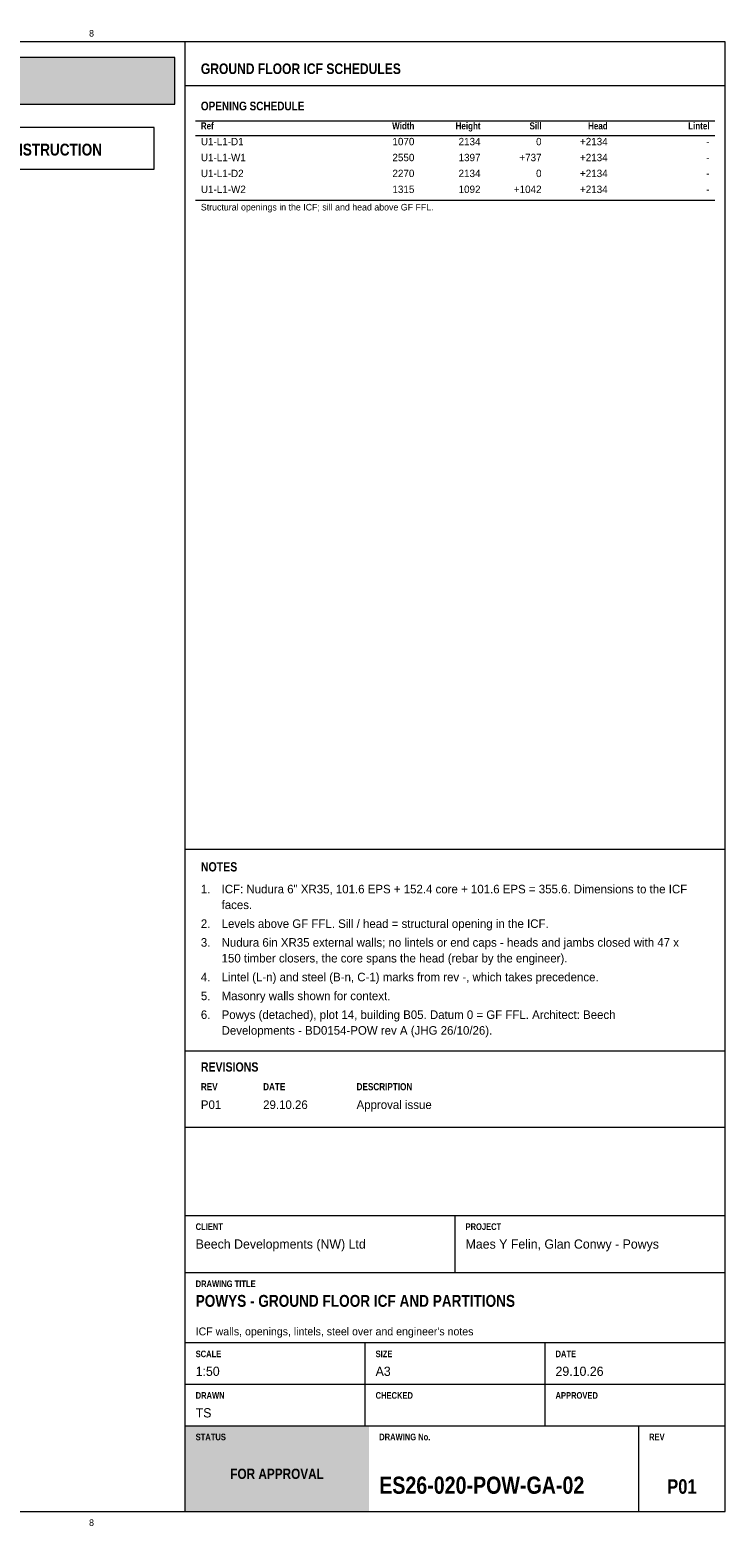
# Model space of a CAD drawing. Header units: millimetres. Extents: x 17 to 413, y 4 to 292.
# Tile 5 of 5: x 279 to 413, y 4 to 292. Entities that reach past the tile are written whole.
import ezdxf
from ezdxf.enums import TextEntityAlignment as Align

# ---------------------------------------------------------------- set-up
doc = ezdxf.new("R2010")
doc.units = ezdxf.units.MM
for name, color, linetype in [('FILL-TEAL', 7, 'Continuous'), ('FILL-WHITE', 7, 'Continuous'), ('LINE-INK', 7, 'Continuous'), ('LINE-RED', 7, 'Continuous'), ('LINE-TEAL', 7, 'Continuous'), ('TEXT-EPS', 7, 'Continuous'), ('TEXT-INK', 7, 'Continuous'), ('TEXT-RED', 7, 'Continuous'), ('TEXT-STEEL_GREY', 7, 'Continuous'), ('TEXT-TEAL', 7, 'Continuous'), ('TEXT-WHITE', 7, 'Continuous')]:
    doc.layers.add(name, color=color, linetype=linetype)
doc.styles.add('OpenSansCondensed-Bold', font='OpenSansCondensed-Bold.ttf')

msp = doc.modelspace()

# ---------------------------------------------------------------- hatches: boundary and pattern name
at = {"layer": 'FILL-TEAL', "true_color": 0x009e85}
h = msp.add_hatch(color=256, dxfattribs=at)
h.dxf.hatch_style = 1
h.paths.add_polyline_path([(309.01, 7), (344.37, 7), (344.37, 23.5), (309.01, 23.5)])
at = {"layer": 'FILL-WHITE', "true_color": 0xfff5f0}
h = msp.add_hatch(color=256, dxfattribs=at)
h.dxf.hatch_style = 1
h.paths.add_polyline_path([(23, 278), (307, 278), (307, 287), (23, 287)])

# ---------------------------------------------------------------- linework, layer by layer
at = {"layer": 'LINE-INK', "lineweight": 5}
for p, q in [((309, 7), (309, 290)), ((311, 274.8), (411, 274.8)), ((311, 271.94), (411, 271.94)), ((311, 259.49), (411, 259.49)), ((309, 134.54), (413, 134.54)), ((309, 95.7), (413, 95.7)), ((309, 81), (413, 81)), ((309, 64), (413, 64)), ((361, 53), (361, 64)), ((309, 53), (413, 53)), ((309, 39.5), (413, 39.5)), ((343.67, 31.5), (343.67, 39.5)), ((378.33, 31.5), (378.33, 39.5)), ((309, 31.5), (413, 31.5)), ((343.67, 23.5), (343.67, 31.5)), ((378.33, 23.5), (378.33, 31.5)), ((309, 23.5), (413, 23.5)), ((396.36, 7), (396.36, 23.5))]:
    msp.add_line(p, q, dxfattribs=at)
msp.add_lwpolyline([(20, 7), (413, 7), (413, 290), (20, 290)], close=True, dxfattribs=at)
at = {"layer": 'LINE-RED', "lineweight": 5}
for points in [[(23, 278), (307, 278), (307, 287), (23, 287)], [(226.21, 265.5), (303, 265.5), (303, 273.5), (226.21, 273.5)]]:
    msp.add_lwpolyline(points, close=True, dxfattribs=at)
at = {"layer": 'LINE-TEAL', "lineweight": 5}
msp.add_line((309, 281.6), (413, 281.6), dxfattribs=at)

# ---------------------------------------------------------------- texts
at = {"layer": 'TEXT-EPS', "style": 'OpenSansCondensed-Bold'}
msp.add_text('STATUS', height=1.27, dxfattribs=at).set_placement((311, 20.7))
at = {"layer": 'TEXT-INK', "style": 'OpenSansCondensed-Bold'}
for s, height, p in [('OPENING SCHEDULE', 1.6764, (312, 276.8)), ('NOTES', 1.778, (312, 130.24)), ('REVISIONS', 1.778, (312, 91.7)), ('POWYS - GROUND FLOOR ICF AND PARTITIONS', 2.286, (311, 46.4)), ('ES26-020-POW-GA-02', 3.302, (346.36, 10.4))]:
    msp.add_text(s, height=height, dxfattribs=at).set_placement(p)
at = {"layer": 'TEXT-INK'}
for s, height, p in [('U1-L1-D1', 1.422, (312, 270.08)), ('U1-L1-W1', 1.422, (312, 267.01)), ('U1-L1-D2', 1.422, (312, 263.95)), ('U1-L1-W2', 1.422, (312, 260.89)), ('1.', 1.651, (312, 126.02)), ('ICF: Nudura 6" XR35, 101.6 EPS + 152.4 core + 101.6 EPS = 355.6. Dimensions to the ICF', 1.651, (316, 126.02)), ('faces.', 1.651, (316, 122.99)), ('2.', 1.651, (312, 119.36)), ('Levels above GF FFL. Sill / head = structural opening in the ICF.', 1.651, (316, 119.36)), ('3.', 1.651, (312, 115.74)), ('Nudura 6in XR35 external walls; no lintels or end caps - heads and jambs closed with 47 x', 1.651, (316, 115.74)), ('150 timber closers, the core spans the head (rebar by the engineer).', 1.651, (316, 112.71)), ('4.', 1.651, (312, 109.08)), ('Lintel (L-n) and steel (B-n, C-1) marks from rev -, which takes precedence.', 1.651, (316, 109.08)), ('5.', 1.651, (312, 105.45)), ('Masonry walls shown for context.', 1.651, (316, 105.45)), ('6.', 1.651, (312, 101.83)), ('Powys (detached), plot 14, building B05. Datum 0 = GF FFL. Architect: Beech', 1.651, (316, 101.83)), ('Developments - BD0154-POW rev A (JHG 26/10/26).', 1.651, (316, 98.8)), ('P01', 1.651, (312, 84.5)), ('29.10.26', 1.651, (324, 84.5)), ('Approval issue', 1.651, (342, 84.5)), ('Beech Developments (NW) Ltd', 1.778, (311, 57.6)), ('Maes Y Felin, Glan Conwy - Powys', 1.778, (363, 57.6)), ('1:50', 1.778, (311, 33.1)), ('A3', 1.778, (345.67, 33.1)), ('29.10.26', 1.778, (380.33, 33.1)), ('TS', 1.778, (311, 25.1))]:
    msp.add_text(s, height=height, dxfattribs=at).set_placement(p)
for s, height, p in [('1070', 1.422, (353.14, 270.08)), ('2134', 1.422, (365.88, 270.08)), ('0', 1.42, (377.64, 270.08)), ('+2134', 1.422, (390.38, 270.08)), ('2550', 1.422, (353.14, 267.01)), ('1397', 1.422, (365.88, 267.01)), ('+737', 1.422, (377.64, 267.01)), ('+2134', 1.422, (390.38, 267.01)), ('-', 1.42, (410, 270.08)), ('2270', 1.422, (353.14, 263.95)), ('2134', 1.422, (365.88, 263.95)), ('0', 1.42, (377.64, 263.95)), ('+2134', 1.422, (390.38, 263.95)), ('-', 1.42, (410, 267.01)), ('1315', 1.422, (353.14, 260.89)), ('1092', 1.422, (365.88, 260.89)), ('+1042', 1.422, (377.64, 260.89)), ('+2134', 1.422, (390.38, 260.89)), ('-', 1.42, (410, 263.95)), ('-', 1.42, (410, 260.89))]:
    msp.add_text(s, height=height, dxfattribs=at).set_placement(p, align=Align.RIGHT)
at = {"layer": 'TEXT-INK', "style": 'OpenSansCondensed-Bold'}
msp.add_text('P01', height=2.794, dxfattribs=at).set_placement((404.68, 10.4), align=Align.CENTER)
at = {"layer": 'TEXT-RED', "style": 'OpenSansCondensed-Bold'}
msp.add_text('FOR APPROVAL - NOT FOR CONSTRUCTION', height=2.286, dxfattribs=at).set_placement((264.6, 268.1), align=Align.CENTER)
at = {"layer": 'TEXT-STEEL_GREY'}
for p in [(290.94, 291), (290.94, 4.2)]:
    msp.add_text('8', height=1.27, dxfattribs=at).set_placement(p, align=Align.CENTER)
at = {"layer": 'TEXT-STEEL_GREY', "style": 'OpenSansCondensed-Bold'}
for s, height, p in [('Ref', 1.346, (312, 273.14)), ('REV', 1.372, (312, 88.1)), ('DATE', 1.372, (324, 88.1)), ('DESCRIPTION', 1.3716, (342, 88.1)), ('CLIENT', 1.27, (311, 61.2)), ('PROJECT', 1.27, (363, 61.2)), ('DRAWING TITLE', 1.27, (311, 50.2)), ('SCALE', 1.27, (311, 36.7)), ('SIZE', 1.27, (345.67, 36.7)), ('DATE', 1.27, (380.33, 36.7)), ('DRAWN', 1.27, (311, 28.7)), ('CHECKED', 1.27, (345.67, 28.7)), ('APPROVED', 1.27, (380.33, 28.7)), ('DRAWING No.', 1.27, (346.36, 20.7)), ('REV', 1.27, (398.36, 20.7))]:
    msp.add_text(s, height=height, dxfattribs=at).set_placement(p)
for s, p in [('Width', (353.14, 273.14)), ('Height', (365.88, 273.14)), ('Sill', (377.64, 273.14)), ('Head', (390.38, 273.14)), ('Lintel', (410, 273.14))]:
    msp.add_text(s, height=1.346, dxfattribs=at).set_placement(p, align=Align.RIGHT)
at = {"layer": 'TEXT-STEEL_GREY'}
for s, height, p in [('Structural openings in the ICF; sill and head above GF FFL.', 1.27, (312, 257.52)), ("ICF walls, openings, lintels, steel over and engineer's notes", 1.524, (311, 40.9))]:
    msp.add_text(s, height=height, dxfattribs=at).set_placement(p)
at = {"layer": 'TEXT-TEAL', "style": 'OpenSansCondensed-Bold'}
msp.add_text('GROUND FLOOR ICF SCHEDULES', height=2.032, dxfattribs=at).set_placement((312, 283.8))
at = {"layer": 'TEXT-WHITE', "style": 'OpenSansCondensed-Bold'}
msp.add_text('FOR APPROVAL', height=1.9812, dxfattribs=at).set_placement((326.68, 13.25), align=Align.CENTER)

doc.saveas('drawing.dxf')
